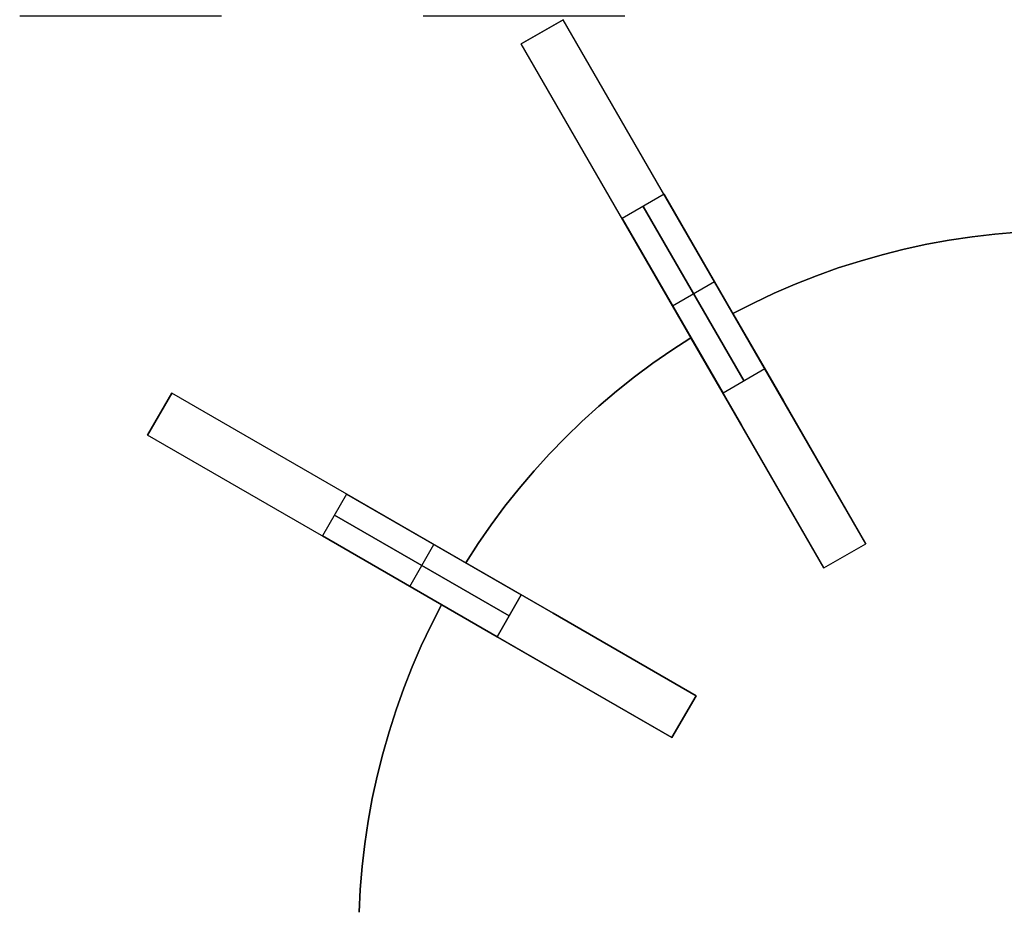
# Model space of a CAD drawing. Header units: millimetres. Extents: x 161 to 3923, y -487 to 1291.
# Tile 7 of 40: x 1033 to 1277, y -222 to -1. Entities that reach past the tile are written whole.
import ezdxf

# ---------------------------------------------------------------- set-up
doc = ezdxf.new("R2010")
doc.units = ezdxf.units.MM
doc.layers.add('Predeterminada', color=7, linetype='Continuous')

msp = doc.modelspace()

# ---------------------------------------------------------------- linework, layer by layer
at = {"layer": 'Predeterminada', "color": 254, "true_color": 0xf3e5b7}
for points in [[(1167.23, -0.92), (1156.84, -6.92)], [(1156.84, -6.92), (1167.23, -0.92)], [(1156.84, -6.92), (1167.23, -0.92)], [(1156.84, -6.92), (1167.23, -0.92)], [(1242.23, -130.83), (1167.23, -0.92)], [(1231.84, -136.83), (1156.84, -6.92)], [(1192.23, -44.22), (1181.84, -50.22)], [(1192.23, -44.22), (1181.84, -50.22)], [(1217.23, -87.52), (1192.23, -44.22)], [(1192.23, -44.22), (1217.23, -87.52)], [(1187.04, -47.22), (1212.04, -90.52)], [(1212.04, -90.52), (1187.04, -47.22)], [(1181.84, -50.22), (1206.84, -93.52)], [(1206.84, -93.52), (1181.84, -50.22)], [(1209.29, -73.76), (1214.35, -71.17), (1219.49, -68.74), (1224.71, -66.48), (1230, -64.4), (1235.36, -62.48), (1240.78, -60.75), (1246.24, -59.18), (1251.76, -57.8), (1257.32, -56.6), (1262.91, -55.58), (1268.54, -54.74), (1274.19, -54.08), (1279.86, -53.61), (1285.54, -53.32)], [(1285.54, -53.32), (1279.86, -53.61), (1274.19, -54.08), (1268.54, -54.74), (1262.91, -55.58), (1257.32, -56.6), (1251.76, -57.8), (1246.24, -59.18), (1240.78, -60.75), (1235.36, -62.48), (1230, -64.4), (1224.71, -66.48), (1219.49, -68.74), (1214.35, -71.17), (1209.29, -73.76)], [(1209.29, -73.76), (1214.35, -71.17), (1219.49, -68.74), (1224.71, -66.48), (1230, -64.4), (1235.36, -62.48), (1240.78, -60.75), (1246.24, -59.18), (1251.76, -57.8), (1257.32, -56.6), (1262.91, -55.58), (1268.54, -54.74), (1274.19, -54.08), (1279.86, -53.61), (1285.54, -53.32)], [(1194.34, -71.87), (1204.73, -65.87)], [(1194.34, -71.87), (1204.73, -65.87)], [(1221.79, -95.42), (1209.29, -73.76)], [(1209.29, -73.76), (1221.79, -95.42)], [(1143.07, -135.58), (1146.16, -130.8), (1149.4, -126.13), (1152.8, -121.56), (1156.34, -117.11), (1160.02, -112.78), (1163.84, -108.56), (1167.79, -104.48), (1171.88, -100.52), (1176.09, -96.7), (1180.43, -93.02), (1184.88, -89.48), (1189.44, -86.09), (1194.12, -82.85), (1198.89, -79.76)], [(1198.89, -79.76), (1194.12, -82.85), (1189.44, -86.09), (1184.88, -89.48), (1180.43, -93.02), (1176.09, -96.7), (1171.88, -100.52), (1167.79, -104.48), (1163.84, -108.56), (1160.02, -112.78), (1156.34, -117.11), (1152.8, -121.56), (1149.4, -126.13), (1146.16, -130.8), (1143.07, -135.58)], [(1143.07, -135.58), (1146.16, -130.8), (1149.4, -126.13), (1152.8, -121.56), (1156.34, -117.11), (1160.02, -112.78), (1163.84, -108.56), (1167.79, -104.48), (1171.88, -100.52), (1176.09, -96.7), (1180.43, -93.02), (1184.88, -89.48), (1189.44, -86.09), (1194.12, -82.85), (1198.89, -79.76)], [(1198.89, -79.76), (1211.4, -101.42)], [(1211.4, -101.42), (1198.89, -79.76)], [(1217.23, -87.52), (1206.84, -93.52)], [(1217.23, -87.52), (1206.84, -93.52)], [(1070.24, -93.53), (1064.24, -103.92)], [(1070.24, -93.53), (1064.24, -103.92)], [(1064.24, -103.92), (1070.24, -93.53)], [(1064.24, -103.92), (1070.24, -93.53)], [(1200.14, -168.53), (1070.24, -93.53)], [(1242.23, -130.83), (1221.79, -95.42)], [(1221.79, -95.42), (1242.23, -130.83)], [(1211.4, -101.42), (1231.84, -136.83)], [(1231.84, -136.83), (1211.4, -101.42)], [(1194.14, -178.92), (1064.24, -103.92)], [(1113.54, -118.53), (1107.54, -128.92)], [(1113.54, -118.53), (1107.54, -128.92)], [(1156.84, -143.53), (1113.54, -118.53)], [(1113.54, -118.53), (1156.84, -143.53)], [(1110.54, -123.72), (1153.84, -148.72)], [(1153.84, -148.72), (1110.54, -123.72)], [(1107.54, -128.92), (1150.84, -153.92)], [(1150.84, -153.92), (1107.54, -128.92)], [(1129.19, -141.42), (1135.19, -131.03)], [(1129.19, -141.42), (1135.19, -131.03)], [(1231.84, -136.83), (1242.23, -130.83)], [(1231.84, -136.83), (1242.23, -130.83)], [(1231.84, -136.83), (1242.23, -130.83)], [(1231.84, -136.83), (1242.23, -130.83)], [(1231.84, -136.83), (1242.23, -130.83)], [(1231.84, -136.83), (1242.23, -130.83)], [(1231.84, -136.83), (1242.23, -130.83)], [(1231.84, -136.83), (1242.23, -130.83)], [(1164.74, -148.09), (1143.07, -135.58)], [(1143.07, -135.58), (1164.74, -148.09)], [(1150.84, -153.92), (1156.84, -143.53)], [(1156.84, -143.53), (1150.84, -153.92)], [(1116.64, -222.22), (1116.93, -216.54), (1117.4, -210.87), (1118.06, -205.22), (1118.89, -199.6), (1119.92, -194), (1121.12, -188.45), (1122.5, -182.93), (1124.06, -177.46), (1125.8, -172.04), (1127.71, -166.69), (1129.8, -161.4), (1132.06, -156.18), (1134.48, -151.03), (1137.07, -145.97)], [(1137.07, -145.97), (1134.48, -151.03), (1132.06, -156.18), (1129.8, -161.4), (1127.71, -166.69), (1125.8, -172.04), (1124.06, -177.46), (1122.5, -182.93), (1121.12, -188.45), (1119.92, -194), (1118.89, -199.6), (1118.06, -205.22), (1117.4, -210.87), (1116.93, -216.54), (1116.64, -222.22)], [(1116.64, -222.22), (1116.93, -216.54), (1117.4, -210.87), (1118.06, -205.22), (1118.89, -199.6), (1119.92, -194), (1121.12, -188.45), (1122.5, -182.93), (1124.06, -177.46), (1125.8, -172.04), (1127.71, -166.69), (1129.8, -161.4), (1132.06, -156.18), (1134.48, -151.03), (1137.07, -145.97)], [(1137.07, -145.97), (1158.74, -158.48)], [(1158.74, -158.48), (1137.07, -145.97)], [(1200.14, -168.53), (1164.74, -148.09)], [(1164.74, -148.09), (1200.14, -168.53)], [(1158.74, -158.48), (1194.14, -178.92)], [(1194.14, -178.92), (1158.74, -158.48)], [(1194.14, -178.92), (1200.14, -168.53)], [(1194.14, -178.92), (1200.14, -168.53)], [(1194.14, -178.92), (1200.14, -168.53)], [(1200.14, -168.53), (1194.14, -178.92)], [(1194.14, -178.92), (1200.14, -168.53)], [(1194.14, -178.92), (1200.14, -168.53)], [(1194.14, -178.92), (1200.14, -168.53)]]:
    msp.add_lwpolyline(points, dxfattribs=at)
at = {"layer": 'Predeterminada', "color": 254, "true_color": 0xf3e5b7, "extrusion": (1, 0, 0)}
for points in [[(-0.92, 169.78), (-0.92, 519.78)], [(-3.92, 169.78), (-3.92, 519.78)], [(-6.92, 169.78), (-6.92, 519.78)], [(-65.87, 119.78), (-65.87, 569.78)], [(-71.87, 119.78), (-71.87, 569.78)], [(-73.76, 247.78), (-73.76, 259.78)], [(-79.76, 247.78), (-79.76, 259.78)], [(-93.53, 144.78), (-93.53, 494.78)], [(-98.72, 144.78), (-98.72, 494.78)], [(-103.92, 144.78), (-103.92, 494.78)], [(-131.03, 94.78), (-131.03, 544.78)], [(-130.83, 247.78), (-130.83, 169.78)], [(-130.83, 519.78), (-130.83, 259.78)], [(-133.83, 247.78), (-133.83, 169.78)], [(-133.83, 519.78), (-133.83, 259.78)], [(-135.58, 247.78), (-135.58, 259.78)], [(-136.83, 247.78), (-136.83, 169.78)], [(-136.83, 519.78), (-136.83, 259.78)], [(-141.42, 94.78), (-141.42, 544.78)], [(-145.97, 247.78), (-145.97, 259.78)], [(-168.53, 247.78), (-168.53, 144.78)], [(-168.53, 494.78), (-168.53, 259.78)], [(-173.72, 247.78), (-173.72, 144.78)], [(-173.72, 494.78), (-173.72, 259.78)], [(-178.92, 247.78), (-178.92, 144.78)], [(-178.92, 494.78), (-178.92, 259.78)]]:
    msp.add_lwpolyline(points, dxfattribs=at)
at = {"layer": 'Predeterminada', "color": 254, "true_color": 0xf3e5b7, "extrusion": (0.866025, 0.5, -1.31468e-14)}
msp.add_lwpolyline([(-584.41, 519.78), (-584.44, 521.49), (-584.53, 523.19), (-584.68, 524.89), (-584.88, 526.59), (-585.14, 528.27), (-585.46, 529.95), (-585.84, 531.62), (-586.27, 533.27), (-586.76, 534.9), (-587.3, 536.52), (-587.9, 538.12), (-588.55, 539.7), (-589.26, 541.25), (-590.02, 542.78), (-590.83, 544.28), (-591.69, 545.76), (-592.61, 547.2), (-593.57, 548.61), (-594.57, 549.99), (-595.63, 551.33), (-596.73, 552.64), (-597.87, 553.91), (-599.06, 555.13), (-600.29, 556.32), (-601.55, 557.46), (-602.86, 558.56), (-604.2, 559.62), (-605.58, 560.63), (-606.99, 561.59), (-608.44, 562.5), (-609.91, 563.36), (-611.41, 564.17), (-612.94, 564.93), (-614.49, 565.64), (-616.07, 566.29), (-617.67, 566.89), (-619.29, 567.44), (-620.92, 567.92), (-622.58, 568.36), (-624.24, 568.73), (-625.92, 569.05), (-627.61, 569.31), (-629.3, 569.52), (-631, 569.66), (-632.71, 569.75), (-634.41, 569.78)], dxfattribs=at)
at = {"layer": 'Predeterminada', "color": 254, "true_color": 0xf3e5b7, "extrusion": (0.866025, 0.5, 1.17051e-14)}
msp.add_lwpolyline([(-634.41, 119.78), (-632.71, 119.81), (-631, 119.89), (-629.3, 120.04), (-627.61, 120.24), (-625.92, 120.51), (-624.24, 120.82), (-622.58, 121.2), (-620.92, 121.63), (-619.29, 122.12), (-617.67, 122.67), (-616.07, 123.26), (-614.49, 123.92), (-612.94, 124.62), (-611.41, 125.38), (-609.91, 126.2), (-608.44, 127.06), (-606.99, 127.97), (-605.58, 128.93), (-604.2, 129.94), (-602.86, 130.99), (-601.55, 132.09), (-600.29, 133.24), (-599.06, 134.42), (-597.87, 135.65), (-596.73, 136.92), (-595.63, 138.22), (-594.57, 139.57), (-593.57, 140.94), (-592.61, 142.36), (-591.69, 143.8), (-590.83, 145.27), (-590.02, 146.78), (-589.26, 148.3), (-588.55, 149.86), (-587.9, 151.44), (-587.3, 153.03), (-586.76, 154.65), (-586.27, 156.29), (-585.84, 157.94), (-585.46, 159.61), (-585.14, 161.28), (-584.88, 162.97), (-584.68, 164.67), (-584.53, 166.37), (-584.44, 168.07), (-584.41, 169.78)], dxfattribs=at)
at = {"layer": 'Predeterminada', "color": 254, "true_color": 0xf3e5b7, "extrusion": (0.866025, 0.5, -1.15994e-13)}
msp.add_lwpolyline([(-584.41, 519.78), (-584.44, 521.49), (-584.53, 523.19), (-584.68, 524.89), (-584.88, 526.59), (-585.14, 528.27), (-585.46, 529.95), (-585.84, 531.62), (-586.27, 533.27), (-586.76, 534.9), (-587.3, 536.52), (-587.9, 538.12), (-588.55, 539.7), (-589.26, 541.25), (-590.02, 542.78), (-590.83, 544.28), (-591.69, 545.76), (-592.61, 547.2), (-593.57, 548.61), (-594.57, 549.99), (-595.63, 551.33), (-596.73, 552.64), (-597.87, 553.91), (-599.06, 555.13), (-600.29, 556.32), (-601.55, 557.46), (-602.86, 558.56), (-604.2, 559.62), (-605.58, 560.63), (-606.99, 561.59), (-608.44, 562.5), (-609.91, 563.36), (-611.41, 564.17), (-612.94, 564.93), (-614.49, 565.64), (-616.07, 566.29), (-617.67, 566.89), (-619.29, 567.44), (-620.92, 567.92), (-622.58, 568.36), (-624.24, 568.73), (-625.92, 569.05), (-627.61, 569.31), (-629.3, 569.52), (-631, 569.66), (-632.71, 569.75), (-634.41, 569.78)], dxfattribs=at)
at = {"layer": 'Predeterminada', "color": 254, "true_color": 0xf3e5b7, "extrusion": (0.866025, 0.5, 2.91313e-14)}
msp.add_lwpolyline([(-634.41, 119.78), (-632.71, 119.81), (-631, 119.89), (-629.3, 120.04), (-627.61, 120.24), (-625.92, 120.51), (-624.24, 120.82), (-622.58, 121.2), (-620.92, 121.63), (-619.29, 122.12), (-617.67, 122.67), (-616.07, 123.26), (-614.49, 123.92), (-612.94, 124.62), (-611.41, 125.38), (-609.91, 126.2), (-608.44, 127.06), (-606.99, 127.97), (-605.58, 128.93), (-604.2, 129.94), (-602.86, 130.99), (-601.55, 132.09), (-600.29, 133.24), (-599.06, 134.42), (-597.87, 135.65), (-596.73, 136.92), (-595.63, 138.22), (-594.57, 139.57), (-593.57, 140.94), (-592.61, 142.36), (-591.69, 143.8), (-590.83, 145.27), (-590.02, 146.78), (-589.26, 148.3), (-588.55, 149.86), (-587.9, 151.44), (-587.3, 153.03), (-586.76, 154.65), (-586.27, 156.29), (-585.84, 157.94), (-585.46, 159.61), (-585.14, 161.28), (-584.88, 162.97), (-584.68, 164.67), (-584.53, 166.37), (-584.44, 168.07), (-584.41, 169.78)], dxfattribs=at)
at = {"layer": 'Predeterminada', "color": 254, "true_color": 0xf3e5b7, "extrusion": (0.866025, 0.5, -1.55266e-14)}
msp.add_lwpolyline([(-584.41, 519.78), (-584.44, 521.49), (-584.53, 523.19), (-584.68, 524.89), (-584.88, 526.59), (-585.14, 528.27), (-585.46, 529.95), (-585.84, 531.62), (-586.27, 533.27), (-586.76, 534.9), (-587.3, 536.52), (-587.9, 538.12), (-588.55, 539.7), (-589.26, 541.25), (-590.02, 542.78), (-590.83, 544.28), (-591.69, 545.76), (-592.61, 547.2), (-593.57, 548.61), (-594.57, 549.99), (-595.63, 551.33), (-596.73, 552.64), (-597.87, 553.91), (-599.06, 555.13), (-600.29, 556.32), (-601.55, 557.46), (-602.86, 558.56), (-604.2, 559.62), (-605.58, 560.63), (-606.99, 561.59), (-608.44, 562.5), (-609.91, 563.36), (-611.41, 564.17), (-612.94, 564.93), (-614.49, 565.64), (-616.07, 566.29), (-617.67, 566.89), (-619.29, 567.44), (-620.92, 567.92), (-622.58, 568.36), (-624.24, 568.73), (-625.92, 569.05), (-627.61, 569.31), (-629.3, 569.52), (-631, 569.66), (-632.71, 569.75), (-634.41, 569.78)], dxfattribs=at)
at = {"layer": 'Predeterminada', "color": 254, "true_color": 0xf3e5b7, "extrusion": (0.866025, 0.5, 1.77006e-14)}
msp.add_lwpolyline([(-634.41, 119.78), (-632.71, 119.81), (-631, 119.89), (-629.3, 120.04), (-627.61, 120.24), (-625.92, 120.51), (-624.24, 120.82), (-622.58, 121.2), (-620.92, 121.63), (-619.29, 122.12), (-617.67, 122.67), (-616.07, 123.26), (-614.49, 123.92), (-612.94, 124.62), (-611.41, 125.38), (-609.91, 126.2), (-608.44, 127.06), (-606.99, 127.97), (-605.58, 128.93), (-604.2, 129.94), (-602.86, 130.99), (-601.55, 132.09), (-600.29, 133.24), (-599.06, 134.42), (-597.87, 135.65), (-596.73, 136.92), (-595.63, 138.22), (-594.57, 139.57), (-593.57, 140.94), (-592.61, 142.36), (-591.69, 143.8), (-590.83, 145.27), (-590.02, 146.78), (-589.26, 148.3), (-588.55, 149.86), (-587.9, 151.44), (-587.3, 153.03), (-586.76, 154.65), (-586.27, 156.29), (-585.84, 157.94), (-585.46, 159.61), (-585.14, 161.28), (-584.88, 162.97), (-584.68, 164.67), (-584.53, 166.37), (-584.44, 168.07), (-584.41, 169.78)], dxfattribs=at)
at = {"layer": 'Predeterminada', "color": 254, "true_color": 0xf3e5b7, "extrusion": (0.866025, 0.5, -1.63629e-14)}
msp.add_lwpolyline([(-734.41, 169.78), (-734.39, 168.07), (-734.3, 166.37), (-734.15, 164.67), (-733.95, 162.97), (-733.69, 161.28), (-733.37, 159.61), (-732.99, 157.94), (-732.56, 156.29), (-732.07, 154.65), (-731.53, 153.03), (-730.93, 151.44), (-730.28, 149.86), (-729.57, 148.3), (-728.81, 146.78), (-728, 145.27), (-727.14, 143.8), (-726.22, 142.36), (-725.26, 140.94), (-724.25, 139.57), (-723.2, 138.22), (-722.1, 136.92), (-720.96, 135.65), (-719.77, 134.42), (-718.54, 133.24), (-717.27, 132.09), (-715.97, 130.99), (-714.63, 129.94), (-713.25, 128.93), (-711.84, 127.97), (-710.39, 127.06), (-708.92, 126.2), (-707.42, 125.38), (-705.89, 124.62), (-704.33, 123.92), (-702.76, 123.26), (-701.16, 122.67), (-699.54, 122.12), (-697.9, 121.63), (-696.25, 121.2), (-694.59, 120.82), (-692.91, 120.51), (-691.22, 120.24), (-689.53, 120.04), (-687.83, 119.89), (-686.12, 119.81), (-684.41, 119.78)], dxfattribs=at)
at = {"layer": 'Predeterminada', "color": 254, "true_color": 0xf3e5b7, "extrusion": (0.866025, 0.5, 1.4272e-14)}
msp.add_lwpolyline([(-684.41, 569.78), (-686.12, 569.75), (-687.83, 569.66), (-689.53, 569.52), (-691.22, 569.31), (-692.91, 569.05), (-694.59, 568.73), (-696.25, 568.36), (-697.9, 567.92), (-699.54, 567.44), (-701.16, 566.89), (-702.76, 566.29), (-704.33, 565.64), (-705.89, 564.93), (-707.42, 564.17), (-708.92, 563.36), (-710.39, 562.5), (-711.84, 561.59), (-713.25, 560.63), (-714.63, 559.62), (-715.97, 558.56), (-717.27, 557.46), (-718.54, 556.32), (-719.77, 555.13), (-720.96, 553.91), (-722.1, 552.64), (-723.2, 551.33), (-724.25, 549.99), (-725.26, 548.61), (-726.22, 547.2), (-727.14, 545.76), (-728, 544.28), (-728.81, 542.78), (-729.57, 541.25), (-730.28, 539.7), (-730.93, 538.12), (-731.53, 536.52), (-732.07, 534.9), (-732.56, 533.27), (-732.99, 531.62), (-733.37, 529.95), (-733.69, 528.27), (-733.95, 526.59), (-734.15, 524.89), (-734.3, 523.19), (-734.39, 521.49), (-734.41, 519.78)], dxfattribs=at)
at = {"layer": 'Predeterminada', "color": 254, "true_color": 0xf3e5b7, "extrusion": (0.866025, 0.5, -1.97731e-13)}
msp.add_lwpolyline([(-734.41, 169.78), (-734.39, 168.07), (-734.3, 166.37), (-734.15, 164.67), (-733.95, 162.97), (-733.69, 161.28), (-733.37, 159.61), (-732.99, 157.94), (-732.56, 156.29), (-732.07, 154.65), (-731.53, 153.03), (-730.93, 151.44), (-730.28, 149.86), (-729.57, 148.3), (-728.81, 146.78), (-728, 145.27), (-727.14, 143.8), (-726.22, 142.36), (-725.26, 140.94), (-724.25, 139.57), (-723.2, 138.22), (-722.1, 136.92), (-720.96, 135.65), (-719.77, 134.42), (-718.54, 133.24), (-717.27, 132.09), (-715.97, 130.99), (-714.63, 129.94), (-713.25, 128.93), (-711.84, 127.97), (-710.39, 127.06), (-708.92, 126.2), (-707.42, 125.38), (-705.89, 124.62), (-704.33, 123.92), (-702.76, 123.26), (-701.16, 122.67), (-699.54, 122.12), (-697.9, 121.63), (-696.25, 121.2), (-694.59, 120.82), (-692.91, 120.51), (-691.22, 120.24), (-689.53, 120.04), (-687.83, 119.89), (-686.12, 119.81), (-684.41, 119.78)], dxfattribs=at)
at = {"layer": 'Predeterminada', "color": 254, "true_color": 0xf3e5b7, "extrusion": (0.866025, 0.5, -1.18181e-13)}
msp.add_lwpolyline([(-684.41, 569.78), (-686.12, 569.75), (-687.83, 569.66), (-689.53, 569.52), (-691.22, 569.31), (-692.91, 569.05), (-694.59, 568.73), (-696.25, 568.36), (-697.9, 567.92), (-699.54, 567.44), (-701.16, 566.89), (-702.76, 566.29), (-704.33, 565.64), (-705.89, 564.93), (-707.42, 564.17), (-708.92, 563.36), (-710.39, 562.5), (-711.84, 561.59), (-713.25, 560.63), (-714.63, 559.62), (-715.97, 558.56), (-717.27, 557.46), (-718.54, 556.32), (-719.77, 555.13), (-720.96, 553.91), (-722.1, 552.64), (-723.2, 551.33), (-724.25, 549.99), (-725.26, 548.61), (-726.22, 547.2), (-727.14, 545.76), (-728, 544.28), (-728.81, 542.78), (-729.57, 541.25), (-730.28, 539.7), (-730.93, 538.12), (-731.53, 536.52), (-732.07, 534.9), (-732.56, 533.27), (-732.99, 531.62), (-733.37, 529.95), (-733.69, 528.27), (-733.95, 526.59), (-734.15, 524.89), (-734.3, 523.19), (-734.39, 521.49), (-734.41, 519.78)], dxfattribs=at)
at = {"layer": 'Predeterminada', "color": 254, "true_color": 0xf3e5b7, "extrusion": (0.5, 0.866025, 2.74373e-14)}
msp.add_lwpolyline([(-973.62, 494.78), (-973.64, 496.49), (-973.73, 498.19), (-973.88, 499.89), (-974.08, 501.59), (-974.34, 503.27), (-974.66, 504.95), (-975.04, 506.62), (-975.47, 508.27), (-975.96, 509.9), (-976.5, 511.52), (-977.1, 513.12), (-977.75, 514.7), (-978.46, 516.25), (-979.22, 517.78), (-980.03, 519.28), (-980.89, 520.76), (-981.81, 522.2), (-982.77, 523.61), (-983.78, 524.99), (-984.83, 526.33), (-985.93, 527.64), (-987.07, 528.91), (-988.26, 530.13), (-989.49, 531.32), (-990.76, 532.46), (-992.06, 533.56), (-993.4, 534.62), (-994.78, 535.63), (-996.19, 536.59), (-997.64, 537.5), (-999.11, 538.36), (-1000.61, 539.17), (-1002.14, 539.93), (-1003.7, 540.64), (-1005.27, 541.29), (-1006.87, 541.89), (-1008.49, 542.44), (-1010.13, 542.92), (-1011.78, 543.36), (-1013.44, 543.73), (-1015.12, 544.05), (-1016.81, 544.31), (-1018.5, 544.52), (-1020.2, 544.66), (-1021.91, 544.75), (-1023.62, 544.78)], dxfattribs=at)
at = {"layer": 'Predeterminada', "color": 254, "true_color": 0xf3e5b7, "extrusion": (0.5, 0.866025, -2.42705e-14)}
msp.add_lwpolyline([(-1023.62, 94.78), (-1021.91, 94.81), (-1020.2, 94.89), (-1018.5, 95.04), (-1016.81, 95.24), (-1015.12, 95.51), (-1013.44, 95.82), (-1011.78, 96.2), (-1010.13, 96.63), (-1008.49, 97.12), (-1006.87, 97.67), (-1005.27, 98.26), (-1003.7, 98.92), (-1002.14, 99.62), (-1000.61, 100.38), (-999.11, 101.2), (-997.64, 102.06), (-996.19, 102.97), (-994.78, 103.93), (-993.4, 104.94), (-992.06, 105.99), (-990.76, 107.09), (-989.49, 108.24), (-988.26, 109.42), (-987.07, 110.65), (-985.93, 111.92), (-984.83, 113.22), (-983.78, 114.57), (-982.77, 115.94), (-981.81, 117.36), (-980.89, 118.8), (-980.03, 120.27), (-979.22, 121.78), (-978.46, 123.3), (-977.75, 124.86), (-977.1, 126.44), (-976.5, 128.03), (-975.96, 129.65), (-975.47, 131.29), (-975.04, 132.94), (-974.66, 134.61), (-974.34, 136.28), (-974.08, 137.97), (-973.88, 139.67), (-973.73, 141.37), (-973.64, 143.07), (-973.62, 144.78)], dxfattribs=at)
at = {"layer": 'Predeterminada', "color": 254, "true_color": 0xf3e5b7, "extrusion": (0.866025, 0.5, -1.61659e-14)}
msp.add_lwpolyline([(-734.41, 169.78), (-734.39, 168.07), (-734.3, 166.37), (-734.15, 164.67), (-733.95, 162.97), (-733.69, 161.28), (-733.37, 159.61), (-732.99, 157.94), (-732.56, 156.29), (-732.07, 154.65), (-731.53, 153.03), (-730.93, 151.44), (-730.28, 149.86), (-729.57, 148.3), (-728.81, 146.78), (-728, 145.27), (-727.14, 143.8), (-726.22, 142.36), (-725.26, 140.94), (-724.25, 139.57), (-723.2, 138.22), (-722.1, 136.92), (-720.96, 135.65), (-719.77, 134.42), (-718.54, 133.24), (-717.27, 132.09), (-715.97, 130.99), (-714.63, 129.94), (-713.25, 128.93), (-711.84, 127.97), (-710.39, 127.06), (-708.92, 126.2), (-707.42, 125.38), (-705.89, 124.62), (-704.33, 123.92), (-702.76, 123.26), (-701.16, 122.67), (-699.54, 122.12), (-697.9, 121.63), (-696.25, 121.2), (-694.59, 120.82), (-692.91, 120.51), (-691.22, 120.24), (-689.53, 120.04), (-687.83, 119.89), (-686.12, 119.81), (-684.41, 119.78)], dxfattribs=at)
at = {"layer": 'Predeterminada', "color": 254, "true_color": 0xf3e5b7, "extrusion": (0.866025, 0.5, 1.41326e-14)}
msp.add_lwpolyline([(-684.41, 569.78), (-686.12, 569.75), (-687.83, 569.66), (-689.53, 569.52), (-691.22, 569.31), (-692.91, 569.05), (-694.59, 568.73), (-696.25, 568.36), (-697.9, 567.92), (-699.54, 567.44), (-701.16, 566.89), (-702.76, 566.29), (-704.33, 565.64), (-705.89, 564.93), (-707.42, 564.17), (-708.92, 563.36), (-710.39, 562.5), (-711.84, 561.59), (-713.25, 560.63), (-714.63, 559.62), (-715.97, 558.56), (-717.27, 557.46), (-718.54, 556.32), (-719.77, 555.13), (-720.96, 553.91), (-722.1, 552.64), (-723.2, 551.33), (-724.25, 549.99), (-725.26, 548.61), (-726.22, 547.2), (-727.14, 545.76), (-728, 544.28), (-728.81, 542.78), (-729.57, 541.25), (-730.28, 539.7), (-730.93, 538.12), (-731.53, 536.52), (-732.07, 534.9), (-732.56, 533.27), (-732.99, 531.62), (-733.37, 529.95), (-733.69, 528.27), (-733.95, 526.59), (-734.15, 524.89), (-734.3, 523.19), (-734.39, 521.49), (-734.41, 519.78)], dxfattribs=at)
at = {"layer": 'Predeterminada', "color": 254, "true_color": 0xf3e5b7, "extrusion": (0.5, 0.866025, 1.08522e-13)}
msp.add_lwpolyline([(-973.62, 494.78), (-973.64, 496.49), (-973.73, 498.19), (-973.88, 499.89), (-974.08, 501.59), (-974.34, 503.27), (-974.66, 504.95), (-975.04, 506.62), (-975.47, 508.27), (-975.96, 509.9), (-976.5, 511.52), (-977.1, 513.12), (-977.75, 514.7), (-978.46, 516.25), (-979.22, 517.78), (-980.03, 519.28), (-980.89, 520.76), (-981.81, 522.2), (-982.77, 523.61), (-983.78, 524.99), (-984.83, 526.33), (-985.93, 527.64), (-987.07, 528.91), (-988.26, 530.13), (-989.49, 531.32), (-990.76, 532.46), (-992.06, 533.56), (-993.4, 534.62), (-994.78, 535.63), (-996.19, 536.59), (-997.64, 537.5), (-999.11, 538.36), (-1000.61, 539.17), (-1002.14, 539.93), (-1003.7, 540.64), (-1005.27, 541.29), (-1006.87, 541.89), (-1008.49, 542.44), (-1010.13, 542.92), (-1011.78, 543.36), (-1013.44, 543.73), (-1015.12, 544.05), (-1016.81, 544.31), (-1018.5, 544.52), (-1020.2, 544.66), (-1021.91, 544.75), (-1023.62, 544.78)], dxfattribs=at)
at = {"layer": 'Predeterminada', "color": 254, "true_color": 0xf3e5b7, "extrusion": (0.5, 0.866025, -1.71378e-13)}
msp.add_lwpolyline([(-1023.62, 94.78), (-1021.91, 94.81), (-1020.2, 94.89), (-1018.5, 95.04), (-1016.81, 95.24), (-1015.12, 95.51), (-1013.44, 95.82), (-1011.78, 96.2), (-1010.13, 96.63), (-1008.49, 97.12), (-1006.87, 97.67), (-1005.27, 98.26), (-1003.7, 98.92), (-1002.14, 99.62), (-1000.61, 100.38), (-999.11, 101.2), (-997.64, 102.06), (-996.19, 102.97), (-994.78, 103.93), (-993.4, 104.94), (-992.06, 105.99), (-990.76, 107.09), (-989.49, 108.24), (-988.26, 109.42), (-987.07, 110.65), (-985.93, 111.92), (-984.83, 113.22), (-983.78, 114.57), (-982.77, 115.94), (-981.81, 117.36), (-980.89, 118.8), (-980.03, 120.27), (-979.22, 121.78), (-978.46, 123.3), (-977.75, 124.86), (-977.1, 126.44), (-976.5, 128.03), (-975.96, 129.65), (-975.47, 131.29), (-975.04, 132.94), (-974.66, 134.61), (-974.34, 136.28), (-974.08, 137.97), (-973.88, 139.67), (-973.73, 141.37), (-973.64, 143.07), (-973.62, 144.78)], dxfattribs=at)
at = {"layer": 'Predeterminada', "color": 254, "true_color": 0xf3e5b7, "extrusion": (0.5, 0.866025, 2.53161e-14)}
msp.add_lwpolyline([(-973.62, 494.78), (-973.64, 496.49), (-973.73, 498.19), (-973.88, 499.89), (-974.08, 501.59), (-974.34, 503.27), (-974.66, 504.95), (-975.04, 506.62), (-975.47, 508.27), (-975.96, 509.9), (-976.5, 511.52), (-977.1, 513.12), (-977.75, 514.7), (-978.46, 516.25), (-979.22, 517.78), (-980.03, 519.28), (-980.89, 520.76), (-981.81, 522.2), (-982.77, 523.61), (-983.78, 524.99), (-984.83, 526.33), (-985.93, 527.64), (-987.07, 528.91), (-988.26, 530.13), (-989.49, 531.32), (-990.76, 532.46), (-992.06, 533.56), (-993.4, 534.62), (-994.78, 535.63), (-996.19, 536.59), (-997.64, 537.5), (-999.11, 538.36), (-1000.61, 539.17), (-1002.14, 539.93), (-1003.7, 540.64), (-1005.27, 541.29), (-1006.87, 541.89), (-1008.49, 542.44), (-1010.13, 542.92), (-1011.78, 543.36), (-1013.44, 543.73), (-1015.12, 544.05), (-1016.81, 544.31), (-1018.5, 544.52), (-1020.2, 544.66), (-1021.91, 544.75), (-1023.62, 544.78)], dxfattribs=at)
at = {"layer": 'Predeterminada', "color": 254, "true_color": 0xf3e5b7, "extrusion": (0.5, 0.866025, -2.30882e-14)}
msp.add_lwpolyline([(-1023.62, 94.78), (-1021.91, 94.81), (-1020.2, 94.89), (-1018.5, 95.04), (-1016.81, 95.24), (-1015.12, 95.51), (-1013.44, 95.82), (-1011.78, 96.2), (-1010.13, 96.63), (-1008.49, 97.12), (-1006.87, 97.67), (-1005.27, 98.26), (-1003.7, 98.92), (-1002.14, 99.62), (-1000.61, 100.38), (-999.11, 101.2), (-997.64, 102.06), (-996.19, 102.97), (-994.78, 103.93), (-993.4, 104.94), (-992.06, 105.99), (-990.76, 107.09), (-989.49, 108.24), (-988.26, 109.42), (-987.07, 110.65), (-985.93, 111.92), (-984.83, 113.22), (-983.78, 114.57), (-982.77, 115.94), (-981.81, 117.36), (-980.89, 118.8), (-980.03, 120.27), (-979.22, 121.78), (-978.46, 123.3), (-977.75, 124.86), (-977.1, 126.44), (-976.5, 128.03), (-975.96, 129.65), (-975.47, 131.29), (-975.04, 132.94), (-974.66, 134.61), (-974.34, 136.28), (-974.08, 137.97), (-973.88, 139.67), (-973.73, 141.37), (-973.64, 143.07), (-973.62, 144.78)], dxfattribs=at)
at = {"layer": 'Predeterminada', "color": 254, "true_color": 0xf3e5b7, "extrusion": (0.5, 0.866025, 6.44109e-15)}
msp.add_lwpolyline([(-1123.62, 144.78), (-1123.59, 143.07), (-1123.5, 141.37), (-1123.35, 139.67), (-1123.15, 137.97), (-1122.89, 136.28), (-1122.57, 134.61), (-1122.19, 132.94), (-1121.76, 131.29), (-1121.27, 129.65), (-1120.73, 128.03), (-1120.13, 126.44), (-1119.48, 124.86), (-1118.77, 123.3), (-1118.01, 121.78), (-1117.2, 120.27), (-1116.34, 118.8), (-1115.42, 117.36), (-1114.46, 115.94), (-1113.46, 114.57), (-1112.4, 113.22), (-1111.3, 111.92), (-1110.16, 110.65), (-1108.97, 109.42), (-1107.74, 108.24), (-1106.48, 107.09), (-1105.17, 105.99), (-1103.83, 104.94), (-1102.45, 103.93), (-1101.04, 102.97), (-1099.59, 102.06), (-1098.12, 101.2), (-1096.62, 100.38), (-1095.09, 99.62), (-1093.54, 98.92), (-1091.96, 98.26), (-1090.36, 97.67), (-1088.74, 97.12), (-1087.11, 96.63), (-1085.45, 96.2), (-1083.79, 95.82), (-1082.11, 95.51), (-1080.42, 95.24), (-1078.73, 95.04), (-1077.03, 94.89), (-1075.32, 94.81), (-1073.62, 94.78)], dxfattribs=at)
at = {"layer": 'Predeterminada', "color": 254, "true_color": 0xf3e5b7, "extrusion": (0.5, 0.866025, -2.22261e-14)}
msp.add_lwpolyline([(-1073.62, 544.78), (-1075.32, 544.75), (-1077.03, 544.66), (-1078.73, 544.52), (-1080.42, 544.31), (-1082.11, 544.05), (-1083.79, 543.73), (-1085.45, 543.36), (-1087.11, 542.92), (-1088.74, 542.44), (-1090.36, 541.89), (-1091.96, 541.29), (-1093.54, 540.64), (-1095.09, 539.93), (-1096.62, 539.17), (-1098.12, 538.36), (-1099.59, 537.5), (-1101.04, 536.59), (-1102.45, 535.63), (-1103.83, 534.62), (-1105.17, 533.56), (-1106.48, 532.46), (-1107.74, 531.32), (-1108.97, 530.13), (-1110.16, 528.91), (-1111.3, 527.64), (-1112.4, 526.33), (-1113.46, 524.99), (-1114.46, 523.61), (-1115.42, 522.2), (-1116.34, 520.76), (-1117.2, 519.28), (-1118.01, 517.78), (-1118.77, 516.25), (-1119.48, 514.7), (-1120.13, 513.12), (-1120.73, 511.52), (-1121.27, 509.9), (-1121.76, 508.27), (-1122.19, 506.62), (-1122.57, 504.95), (-1122.89, 503.27), (-1123.15, 501.59), (-1123.35, 499.89), (-1123.5, 498.19), (-1123.59, 496.49), (-1123.62, 494.78)], dxfattribs=at)
at = {"layer": 'Predeterminada', "color": 254, "true_color": 0xf3e5b7, "extrusion": (0.5, 0.866025, -1.12515e-15)}
msp.add_lwpolyline([(-1123.62, 144.78), (-1123.59, 143.07), (-1123.5, 141.37), (-1123.35, 139.67), (-1123.15, 137.97), (-1122.89, 136.28), (-1122.57, 134.61), (-1122.19, 132.94), (-1121.76, 131.29), (-1121.27, 129.65), (-1120.73, 128.03), (-1120.13, 126.44), (-1119.48, 124.86), (-1118.77, 123.3), (-1118.01, 121.78), (-1117.2, 120.27), (-1116.34, 118.8), (-1115.42, 117.36), (-1114.46, 115.94), (-1113.46, 114.57), (-1112.4, 113.22), (-1111.3, 111.92), (-1110.16, 110.65), (-1108.97, 109.42), (-1107.74, 108.24), (-1106.48, 107.09), (-1105.17, 105.99), (-1103.83, 104.94), (-1102.45, 103.93), (-1101.04, 102.97), (-1099.59, 102.06), (-1098.12, 101.2), (-1096.62, 100.38), (-1095.09, 99.62), (-1093.54, 98.92), (-1091.96, 98.26), (-1090.36, 97.67), (-1088.74, 97.12), (-1087.11, 96.63), (-1085.45, 96.2), (-1083.79, 95.82), (-1082.11, 95.51), (-1080.42, 95.24), (-1078.73, 95.04), (-1077.03, 94.89), (-1075.32, 94.81), (-1073.62, 94.78)], dxfattribs=at)
at = {"layer": 'Predeterminada', "color": 254, "true_color": 0xf3e5b7, "extrusion": (0.5, 0.866025, 5.36727e-14)}
msp.add_lwpolyline([(-1073.62, 544.78), (-1075.32, 544.75), (-1077.03, 544.66), (-1078.73, 544.52), (-1080.42, 544.31), (-1082.11, 544.05), (-1083.79, 543.73), (-1085.45, 543.36), (-1087.11, 542.92), (-1088.74, 542.44), (-1090.36, 541.89), (-1091.96, 541.29), (-1093.54, 540.64), (-1095.09, 539.93), (-1096.62, 539.17), (-1098.12, 538.36), (-1099.59, 537.5), (-1101.04, 536.59), (-1102.45, 535.63), (-1103.83, 534.62), (-1105.17, 533.56), (-1106.48, 532.46), (-1107.74, 531.32), (-1108.97, 530.13), (-1110.16, 528.91), (-1111.3, 527.64), (-1112.4, 526.33), (-1113.46, 524.99), (-1114.46, 523.61), (-1115.42, 522.2), (-1116.34, 520.76), (-1117.2, 519.28), (-1118.01, 517.78), (-1118.77, 516.25), (-1119.48, 514.7), (-1120.13, 513.12), (-1120.73, 511.52), (-1121.27, 509.9), (-1121.76, 508.27), (-1122.19, 506.62), (-1122.57, 504.95), (-1122.89, 503.27), (-1123.15, 501.59), (-1123.35, 499.89), (-1123.5, 498.19), (-1123.59, 496.49), (-1123.62, 494.78)], dxfattribs=at)
at = {"layer": 'Predeterminada', "color": 254, "true_color": 0xf3e5b7, "extrusion": (0.5, 0.866025, 1.05173e-14)}
msp.add_lwpolyline([(-1123.62, 144.78), (-1123.59, 143.07), (-1123.5, 141.37), (-1123.35, 139.67), (-1123.15, 137.97), (-1122.89, 136.28), (-1122.57, 134.61), (-1122.19, 132.94), (-1121.76, 131.29), (-1121.27, 129.65), (-1120.73, 128.03), (-1120.13, 126.44), (-1119.48, 124.86), (-1118.77, 123.3), (-1118.01, 121.78), (-1117.2, 120.27), (-1116.34, 118.8), (-1115.42, 117.36), (-1114.46, 115.94), (-1113.46, 114.57), (-1112.4, 113.22), (-1111.3, 111.92), (-1110.16, 110.65), (-1108.97, 109.42), (-1107.74, 108.24), (-1106.48, 107.09), (-1105.17, 105.99), (-1103.83, 104.94), (-1102.45, 103.93), (-1101.04, 102.97), (-1099.59, 102.06), (-1098.12, 101.2), (-1096.62, 100.38), (-1095.09, 99.62), (-1093.54, 98.92), (-1091.96, 98.26), (-1090.36, 97.67), (-1088.74, 97.12), (-1087.11, 96.63), (-1085.45, 96.2), (-1083.79, 95.82), (-1082.11, 95.51), (-1080.42, 95.24), (-1078.73, 95.04), (-1077.03, 94.89), (-1075.32, 94.81), (-1073.62, 94.78)], dxfattribs=at)
at = {"layer": 'Predeterminada', "color": 254, "true_color": 0xf3e5b7, "extrusion": (0.5, 0.866025, -2.55525e-14)}
msp.add_lwpolyline([(-1073.62, 544.78), (-1075.32, 544.75), (-1077.03, 544.66), (-1078.73, 544.52), (-1080.42, 544.31), (-1082.11, 544.05), (-1083.79, 543.73), (-1085.45, 543.36), (-1087.11, 542.92), (-1088.74, 542.44), (-1090.36, 541.89), (-1091.96, 541.29), (-1093.54, 540.64), (-1095.09, 539.93), (-1096.62, 539.17), (-1098.12, 538.36), (-1099.59, 537.5), (-1101.04, 536.59), (-1102.45, 535.63), (-1103.83, 534.62), (-1105.17, 533.56), (-1106.48, 532.46), (-1107.74, 531.32), (-1108.97, 530.13), (-1110.16, 528.91), (-1111.3, 527.64), (-1112.4, 526.33), (-1113.46, 524.99), (-1114.46, 523.61), (-1115.42, 522.2), (-1116.34, 520.76), (-1117.2, 519.28), (-1118.01, 517.78), (-1118.77, 516.25), (-1119.48, 514.7), (-1120.13, 513.12), (-1120.73, 511.52), (-1121.27, 509.9), (-1121.76, 508.27), (-1122.19, 506.62), (-1122.57, 504.95), (-1122.89, 503.27), (-1123.15, 501.59), (-1123.35, 499.89), (-1123.5, 498.19), (-1123.59, 496.49), (-1123.62, 494.78)], dxfattribs=at)
at = {"layer": 'Predeterminada', "color": 254, "true_color": 0xf3e5b7, "extrusion": (0, 1, 0)}
for points in [[(-1032.54, 469.78), (-1032.57, 471.49), (-1032.65, 473.19), (-1032.8, 474.89), (-1033, 476.59), (-1033.26, 478.27), (-1033.58, 479.95), (-1033.96, 481.62), (-1034.39, 483.27), (-1034.88, 484.9), (-1035.42, 486.52), (-1036.02, 488.12), (-1036.68, 489.7), (-1037.38, 491.25), (-1038.14, 492.78), (-1038.95, 494.28), (-1039.82, 495.76), (-1040.73, 497.2), (-1041.69, 498.61), (-1042.7, 499.99), (-1043.75, 501.33), (-1044.85, 502.64), (-1046, 503.91), (-1047.18, 505.13), (-1048.41, 506.32), (-1049.68, 507.46), (-1050.98, 508.56), (-1052.33, 509.62), (-1053.7, 510.63), (-1055.11, 511.59), (-1056.56, 512.5), (-1058.03, 513.36), (-1059.53, 514.17), (-1061.06, 514.93), (-1062.62, 515.64), (-1064.19, 516.29), (-1065.79, 516.89), (-1067.41, 517.44), (-1069.05, 517.92), (-1070.7, 518.36), (-1072.36, 518.73), (-1074.04, 519.05), (-1075.73, 519.31), (-1077.42, 519.52), (-1079.13, 519.66), (-1080.83, 519.75), (-1082.54, 519.78)], [(-1132.54, 519.78), (-1134.24, 519.75), (-1135.95, 519.66), (-1137.65, 519.52), (-1139.35, 519.31), (-1141.03, 519.05), (-1142.71, 518.73), (-1144.38, 518.36), (-1146.03, 517.92), (-1147.66, 517.44), (-1149.28, 516.89), (-1150.88, 516.29), (-1152.46, 515.64), (-1154.01, 514.93), (-1155.54, 514.17), (-1157.04, 513.36), (-1158.52, 512.5), (-1159.96, 511.59), (-1161.37, 510.63), (-1162.75, 509.62), (-1164.09, 508.56), (-1165.4, 507.46), (-1166.67, 506.32), (-1167.89, 505.13), (-1169.08, 503.91), (-1170.22, 502.64), (-1171.32, 501.33), (-1172.38, 499.99), (-1173.39, 498.61), (-1174.35, 497.2), (-1175.26, 495.76), (-1176.12, 494.28), (-1176.93, 492.78), (-1177.69, 491.25), (-1178.4, 489.7), (-1179.05, 488.12), (-1179.65, 486.52), (-1180.19, 484.9), (-1180.68, 483.27), (-1181.12, 481.62), (-1181.49, 479.95), (-1181.81, 478.27), (-1182.07, 476.59), (-1182.28, 474.89), (-1182.42, 473.19), (-1182.51, 471.49), (-1182.54, 469.78)]]:
    msp.add_lwpolyline(points, dxfattribs=at)

doc.saveas('drawing.dxf')
